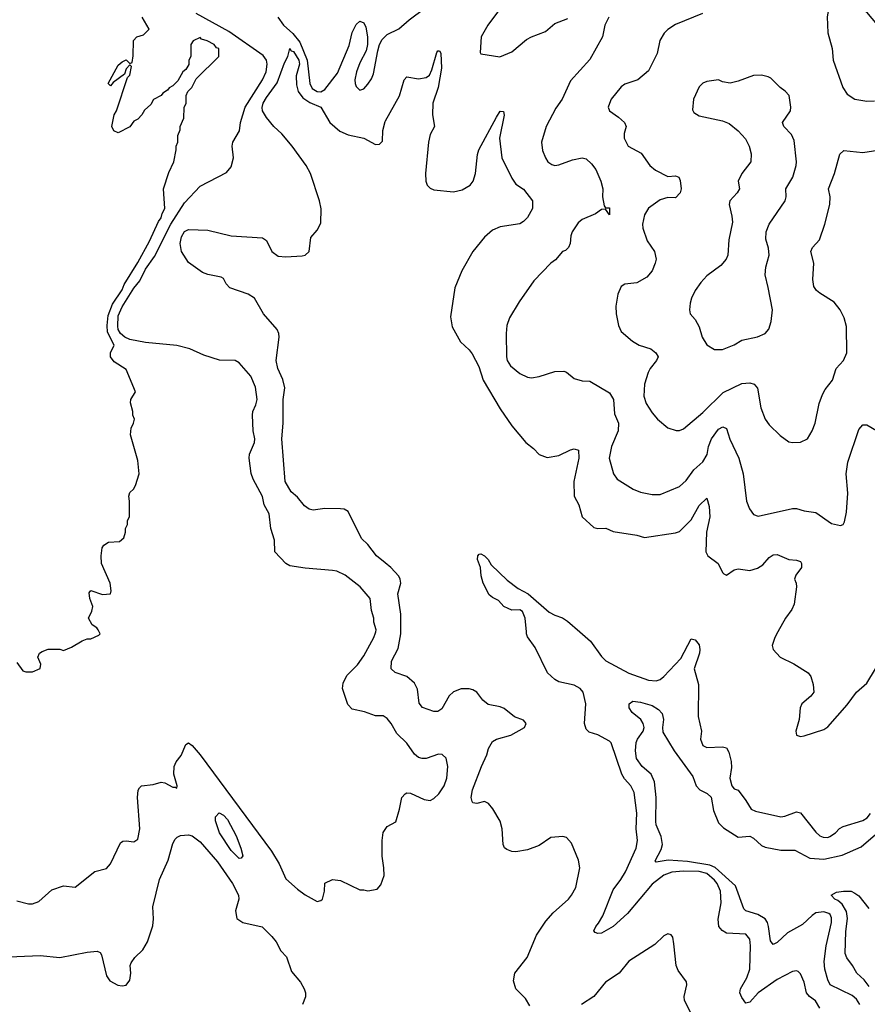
# Model space of a CAD drawing. Header units: inches. Extents: x 1552611 to 1694776, y 811966 to 917215.
# Tile 183 of 256: x 1638125 to 1642473, y 868090 to 873138. Entities that reach past the tile are written whole.
import ezdxf

# ---------------------------------------------------------------- set-up
doc = ezdxf.new("R2010")
doc.units = ezdxf.units.IN
doc.header["$MEASUREMENT"] = 0
for name, color, linetype in [('B6836', 7, 'Continuous'), ('B6837', 7, 'Continuous'), ('B6846', 7, 'Continuous'), ('B6847', 7, 'Continuous')]:
    doc.layers.add(name, color=color, linetype=linetype)

msp = doc.modelspace()

# ---------------------------------------------------------------- linework, layer by layer
at = {"layer": 'B6836', "color": 5}
for points, elevation in [([(1638110, 869842), (1638140.7, 869800.7), (1638155.3, 869795.3), (1638190, 869794.8), (1638228.9, 869811.1), (1638233.6, 869833.6), (1638218, 869870), (1638226, 869890), (1638240.2, 869899.8), (1638270.7, 869910.7), (1638330, 869911.3), (1638350, 869904.7), (1638390, 869922), (1638445.6, 869954.4), (1638470, 869964.7), (1638490, 869964.7), (1638530, 869982), (1638538, 869990), (1638533, 870000)], 960), ([(1640000, 869562.9), (1639990, 869569.5), (1639950, 869569.6), (1639893.2, 869590), (1639830, 869604), (1639807.3, 869627.3), (1639781.3, 869710), (1639783.3, 869736.7), (1639803.8, 869776.2), (1639857.2, 869830), (1639890, 869876), (1639942, 869970), (1639950, 869994), (1639951, 870000)], 940), ([(1638110, 868621), (1638170, 868604.7), (1638190, 868604.7), (1638223.1, 868616.9), (1638290, 868678), (1638350, 868698), (1638410, 868691.3), (1638510, 868770.8), (1638570, 868786.8), (1638590, 868811), (1638641.7, 868918.3), (1638653.1, 868926.9), (1638670, 868928.8), (1638710, 868922.6), (1638730, 868936.4), (1638740.4, 868990), (1638729.8, 869150.2), (1638732.1, 869187.9), (1638739.1, 869200.9), (1638750, 869210.3), (1638810, 869217.4), (1638850, 869228.9), (1638870, 869225.2), (1638910, 869203.1), (1638923.5, 869203.5), (1638930, 869198), (1638931.8, 869210), (1638914.6, 869270), (1638916.4, 869310), (1638927.3, 869332.7), (1638953.5, 869366.5), (1638977.2, 869422.8), (1638990, 869431.2), (1639010, 869416.8), (1639050, 869368.8), (1639416.1, 868876.1), (1639455.8, 868810), (1639490, 868734), (1639550, 868680.7), (1639590, 868650.8), (1639650, 868618), (1639670, 868622), (1639678, 868630), (1639688.9, 868671.1), (1639690, 868712), (1639729.1, 868730.9), (1639770, 868724.7), (1639870, 868678), (1639890, 868678), (1639910, 868671.3), (1639959, 868681), (1639978, 868702), (1639994, 868750), (1639993.2, 868790), (1639984, 868850), (1639984, 868930), (1639989.1, 868970.9), (1640000, 868987.1)], 940), ([(1638030, 868331.2), (1638230, 868341.3), (1638330, 868329.7), (1638470, 868357.9), (1638522.4, 868362.4), (1638536.7, 868356.7), (1638544.7, 868344.7), (1638570, 868236.3), (1638587.2, 868210), (1638628.5, 868188.5), (1638650, 868184.4), (1638670, 868187.7), (1638690, 868214.8), (1638694.4, 868250), (1638692.1, 868290), (1638696.3, 868303.7), (1638715.1, 868330), (1638757.2, 868370), (1638780.3, 868410), (1638807, 868493), (1638810.7, 868529.3), (1638807.8, 868590), (1638841.2, 868730), (1638885.8, 868830), (1638910, 868914.8), (1638922.5, 868937.5), (1638932.5, 868947.5), (1638950, 868954.9), (1638990, 868959), (1639010, 868953.8), (1639050, 868923.5), (1639139.9, 868819.9), (1639216.2, 868710), (1639247.8, 868650), (1639248.2, 868630), (1639231.2, 868570), (1639238.6, 868530), (1639269.3, 868509.3), (1639368.2, 868488.2), (1639418.5, 868438.5), (1639441, 868410), (1639464.5, 868364.5), (1639493.2, 868333.2), (1639518.8, 868258.8), (1639564.7, 868204.7), (1639584.9, 868170), (1639590.6, 868150), (1639590.5, 868129.5), (1639574.8, 868090)], 920)]:
    msp.add_lwpolyline(points, dxfattribs=dict(at, elevation=elevation))
at = {"layer": 'B6836', "color": 5, "elevation": 920}
msp.add_lwpolyline([(1639250, 868837.6), (1639210, 868878.5), (1639149.6, 868970), (1639128.7, 869031.3), (1639130, 869050.8), (1639147.8, 869072.2), (1639170, 869060.3), (1639190, 869037.7), (1639234.5, 868954.5), (1639259.2, 868890), (1639268.8, 868851.2), (1639260, 868840)], close=True, dxfattribs=at)
at = {"layer": 'B6837', "color": 5}
for points, elevation in [([(1639951, 870000), (1639952.7, 870010), (1639942, 870050), (1639942, 870070), (1639928.7, 870110), (1639922, 870170), (1639872, 870230), (1639795.1, 870290), (1639751.8, 870310), (1639730, 870315), (1639590, 870325.9), (1639510, 870337.7), (1639489.6, 870349.6), (1639434.2, 870410), (1639431.7, 870470), (1639412.5, 870530), (1639405.3, 870605.3), (1639379.5, 870650), (1639370, 870693.2), (1639322.4, 870782.4), (1639311.9, 870811.9), (1639301.6, 870890), (1639304.2, 870910), (1639329.6, 870970), (1639330.9, 870990), (1639323.1, 871030), (1639318.7, 871110), (1639320.9, 871130), (1639336.6, 871163.4), (1639342.4, 871190), (1639334.7, 871254.7), (1639309.9, 871309.9), (1639250, 871378.7), (1639230, 871391.1), (1639150, 871392.2), (1639070, 871417.5), (1638998.3, 871450), (1638930, 871467.2), (1638770, 871483.1), (1638690, 871499), (1638663.6, 871510), (1638641.6, 871530), (1638630.3, 871550), (1638627.3, 871567.3), (1638630, 871619.7), (1638650, 871665.9), (1638710, 871761.9), (1638740.6, 871799.4), (1638770, 871858.4), (1638815.8, 871924.2), (1638899.5, 872090), (1638970, 872199.2), (1639050, 872284.7), (1639185.4, 872354.6), (1639210, 872382.8), (1639221.7, 872430), (1639215.1, 872490), (1639217.7, 872510), (1639251.5, 872568.5), (1639257.6, 872610), (1639281.9, 872690), (1639371.1, 872828.9), (1639388.7, 872870), (1639394.1, 872910), (1639390.2, 872930), (1639373.6, 872953.6), (1639196.9, 873076.9), (1639029.2, 873170)], 940), ([(1638533, 870000), (1638528, 870010), (1638520.4, 870020.4), (1638496.4, 870036.4), (1638478, 870070), (1638494.6, 870105.4), (1638499, 870130), (1638484, 870170), (1638480.2, 870199.8), (1638490, 870211), (1638550, 870191.3), (1638590, 870194), (1638594, 870210), (1638589, 870250), (1638544, 870350), (1638542, 870390), (1638548, 870430), (1638556.4, 870443.6), (1638580.4, 870459.6), (1638636.4, 870463.6), (1638659, 870481), (1638668, 870510), (1638668, 870530), (1638678, 870550), (1638678, 870570), (1638688, 870590), (1638688.7, 870670), (1638684.7, 870695.3), (1638690, 870714), (1638708.4, 870731.6), (1638718, 870750), (1638738, 870810), (1638730, 870878), (1638693.6, 871010), (1638695.9, 871044.1), (1638709.2, 871070), (1638713.2, 871090), (1638705.2, 871110), (1638705.2, 871130), (1638692.9, 871172.9), (1638695.1, 871190), (1638719.3, 871230), (1638670, 871345.2), (1638610, 871383.6), (1638591, 871410), (1638589.8, 871430.2), (1638609.7, 871470), (1638575.9, 871535.9), (1638572.7, 871570), (1638578.1, 871621.9), (1638600.4, 871679.6), (1638650, 871753.8), (1638660.1, 871779.9), (1638730, 871892.6), (1638790, 872003.1), (1638836.5, 872103.5), (1638850, 872122), (1638855.6, 872144.4), (1638869, 872170), (1638862, 872270), (1638890, 872354), (1638915.3, 872410), (1638928, 872470), (1638928, 872490), (1638935.3, 872510), (1638936.4, 872543.6), (1638947.3, 872572.7), (1638948, 872590), (1638967.3, 872632.7), (1638968.4, 872688.4), (1638978, 872710), (1638978, 872750), (1638988, 872770), (1639008, 872790), (1639030, 872834), (1639146, 872950), (1639146, 872990), (1639133.6, 872993.6), (1639122, 873010), (1639086, 873030), (1639058, 873038), (1639050, 873046), (1639014, 873030), (1639002, 873010), (1639002, 872950), (1638992, 872930), (1638991.6, 872908.4), (1638976.9, 872883.1), (1638962, 872870), (1638936, 872824), (1638910, 872798), (1638891.6, 872788.4), (1638883.6, 872776.4), (1638859.6, 872760.4), (1638851.1, 872748.9), (1638811.6, 872728.4), (1638796.9, 872703.1), (1638765.4, 872674.6), (1638752, 872650), (1638730, 872628), (1638710, 872618), (1638690, 872588), (1638630, 872558), (1638607.3, 872567.3), (1638598, 872590), (1638609, 872650), (1638622, 872670), (1638678, 872842), (1638690, 872854), (1638698, 872898), (1638690, 872906), (1638670, 872886), (1638662, 872858), (1638603.6, 872816.4), (1638590, 872798), (1638578, 872810), (1638630, 872904.7), (1638650, 872922), (1638670, 872932), (1638690, 872914), (1638702, 872918), (1638707.3, 872952.7), (1638708.4, 873031.6), (1638726, 873050), (1638759, 873061), (1638788, 873090), (1638753.2, 873150)], 960), ([(1639448.2, 873150), (1639477.6, 873110), (1639526.7, 873066.7), (1639562.3, 873022.3), (1639599.5, 872930), (1639612.7, 872810), (1639625.9, 872785.9), (1639650, 872770.1), (1639670, 872768.5), (1639690, 872779.2), (1639755.9, 872864.1), (1639815.2, 873004.8), (1639830, 873072.1), (1639850, 873114), (1639870, 873130.2), (1639890, 873121.7), (1639900.1, 873100.1), (1639909.5, 873050), (1639909.5, 873010.5), (1639901.3, 872978.7), (1639870, 872916.2), (1639853.4, 872870), (1639844, 872830), (1639845.7, 872810), (1639850, 872796), (1639870, 872776), (1639890, 872782.8), (1639910, 872807.7), (1639930, 872835.3), (1639940.3, 872859.7), (1639961.6, 872978.4), (1639970.8, 873010), (1639984.4, 873035.6), (1640000, 873051.7)], 940), ([(1640000, 870353.2), (1639955.6, 870390), (1639910, 870447.6), (1639878.9, 870478.9), (1639810, 870617), (1639790, 870628), (1639771.1, 870631.1), (1639690, 870631.6), (1639630, 870623.5), (1639610, 870628.9), (1639586.5, 870646.5), (1639550, 870689.7), (1639517.6, 870717.6), (1639487.3, 870770), (1639469.2, 870990), (1639476.5, 871070), (1639476.7, 871190), (1639484.1, 871250), (1639473.8, 871293.8), (1639448.2, 871350), (1639440.7, 871390), (1639456.3, 871510), (1639454.3, 871530), (1639445.1, 871550), (1639374.7, 871630), (1639329.5, 871710), (1639297.2, 871730), (1639203.3, 871763.3), (1639184, 871784), (1639170.8, 871810.8), (1639158.5, 871818.5), (1639090, 871830.8), (1639061.9, 871841.9), (1638990, 871893), (1638954.2, 871950), (1638948.2, 871990), (1638955.1, 872024.9), (1638970, 872052.7), (1638990, 872062.4), (1639090, 872058.9), (1639210, 872029.2), (1639370, 872019.5), (1639390, 872006.7), (1639418.4, 871950), (1639450, 871925.4), (1639490, 871922.1), (1639573.5, 871926.5), (1639588.5, 871931.5), (1639609.5, 871950), (1639618, 872022), (1639650, 872059.3), (1639670, 872094.8), (1639671.1, 872168.9), (1639662.6, 872210), (1639615.8, 872350), (1639593.8, 872390), (1639521.8, 872490), (1639470, 872551.9), (1639427.7, 872590), (1639390, 872635.8), (1639370.8, 872670), (1639368.5, 872688.5), (1639374.2, 872710), (1639390, 872739.1), (1639445, 872815), (1639482.6, 872917.4), (1639500.2, 872950), (1639509.7, 872990), (1639518.2, 872978.2), (1639530, 872974.1), (1639556.1, 872930), (1639559.5, 872910), (1639543.6, 872850), (1639544.3, 872804.3), (1639554.1, 872770), (1639578, 872738), (1639613.4, 872713.4), (1639670.1, 872690.1), (1639716.1, 872610), (1639766.3, 872566.3), (1639810, 872547.6), (1639890.7, 872530.7), (1639950, 872498.7), (1639970, 872499.3), (1639985.1, 872514.9), (1639988.2, 872570), (1640000, 872615.8)], 920)]:
    msp.add_lwpolyline(points, dxfattribs=dict(at, elevation=elevation))
at = {"layer": 'B6846', "color": 5}
for points, elevation in [([(1640742.6, 868082.6), (1640719.6, 868119.5), (1640669.8, 868170), (1640657.2, 868210), (1640665.7, 868250), (1640728.2, 868330), (1640775.4, 868444.6), (1640823.2, 868516.8), (1640861.1, 868558.9), (1640940.9, 868630), (1640956.2, 868650), (1640978.3, 868690), (1640997.7, 868790), (1640990.9, 868830), (1640955.9, 868915.9), (1640930, 868945.6), (1640911.1, 868951.1), (1640850, 868946.2), (1640790, 868905.3), (1640730, 868882.5), (1640670, 868872.3), (1640650, 868874), (1640623.9, 868883.9), (1640612.7, 868892.7), (1640604.7, 868910), (1640599.7, 868990), (1640589.8, 869029.8), (1640552.1, 869092.1), (1640530, 869119.5), (1640510, 869129.6), (1640470, 869120.5), (1640450, 869123.6), (1640445.7, 869130), (1640440.3, 869150), (1640447.7, 869190), (1640493.1, 869310), (1640520.8, 869370), (1640530, 869402.4), (1640550, 869438), (1640570, 869448.9), (1640643.7, 869470), (1640714, 869510), (1640723, 869530), (1640710, 869547.3), (1640663.9, 869563.9), (1640610, 869606.6), (1640590, 869615.4), (1640528.1, 869628.1), (1640501.3, 869650), (1640469.6, 869690), (1640450, 869702.6), (1640430, 869708.4), (1640390, 869707.4), (1640350, 869692), (1640328, 869672), (1640290, 869605.6), (1640270, 869590.8), (1640250, 869591.8), (1640191.4, 869611.4), (1640174.5, 869634.5), (1640165.2, 869705.2), (1640150, 869736.9), (1640111, 869771), (1640051.5, 869791.5), (1640029.8, 869809.8), (1640032.2, 869850), (1640065.5, 869914.5), (1640079.5, 869990), (1640079.5, 870000)], 920), ([(1642229.9, 868069.9), (1642207.7, 868107.7), (1642177.2, 868130), (1642162, 868150), (1642150, 868204.5), (1642130, 868246), (1642117.7, 868257.7), (1642110, 868262), (1642090, 868258.4), (1642010, 868217.2), (1641914, 868150), (1641870, 868101.4), (1641850, 868096.4), (1641830, 868125.3), (1641818.8, 868150), (1641822.1, 868170), (1641854.7, 868225.3), (1641871.3, 868271.3), (1641873.8, 868390), (1641870, 868423.7), (1641849.2, 868449.2), (1641750, 868455.6), (1641728.1, 868468.1), (1641712.3, 868490), (1641707.5, 868527.5), (1641723.4, 868610), (1641720.7, 868670), (1641703.5, 868710), (1641690, 868727.5), (1641650, 868760.9), (1641610, 868771.4), (1641530, 868773.7), (1641470, 868767.5), (1641430, 868752), (1641370, 868706.8), (1641243.5, 868556.5), (1641170.1, 868490), (1641110, 868455.4), (1641090, 868453.3), (1641077.7, 868457.7), (1641070, 868466.6), (1641080.2, 868490), (1641094.4, 868505.6), (1641115.7, 868544.3), (1641170, 868677.8), (1641209.4, 868730), (1641232.6, 868770), (1641287, 868890), (1641293.9, 868930), (1641287.5, 868990), (1641290.4, 869070), (1641276.5, 869176.5), (1641259.4, 869210), (1641226.7, 869246.7), (1641213.2, 869270), (1641158.8, 869430), (1641150, 869439.3), (1641090, 869472.6), (1641046.3, 869486.3), (1641030, 869501.6), (1641023, 869530), (1641029.9, 869630), (1641015.2, 869690), (1640999.4, 869710), (1640970, 869725.9), (1640890, 869742.7), (1640870, 869754.9), (1640832, 869790), (1640770, 869919.7), (1640730, 869974), (1640724.9, 869990), (1640724, 870000)], 880), ([(1640998.4, 870000), (1641052.6, 869952.6), (1641110, 869872.8), (1641131.6, 869851.6), (1641250, 869787.1), (1641350, 869751.7), (1641390, 869749.2), (1641410, 869755.5), (1641430, 869770.7), (1641516.3, 869863.7), (1641570, 869963.8), (1641590, 869958.3), (1641610, 869932.4), (1641614.1, 869910), (1641612, 869890), (1641585.6, 869810), (1641607.4, 869730), (1641605.6, 869565.6), (1641622.8, 869490), (1641616.9, 869450), (1641630, 869416.4), (1641650, 869407.2), (1641730, 869410.3), (1641750, 869404.9), (1641763.5, 869383.5), (1641775.6, 869335.6), (1641776.3, 869303.7), (1641768.4, 869250), (1641778.4, 869210), (1641790, 869195.5), (1641810, 869188.5), (1641850, 869136), (1641877, 869090), (1641899.8, 869079.8), (1642030, 869051.8), (1642050, 869054.3), (1642110, 869077.4), (1642130, 869071.1), (1642210, 868972.1), (1642230, 868953.4), (1642246.9, 868946.9), (1642270, 868945.7), (1642281.6, 868950), (1642310, 868969.2), (1642330, 868990.9), (1642350, 869001.2), (1642450, 869032.9), (1642473.1, 869046.9), (1642490, 869069.1)], 880), ([(1642014.4, 870000), (1641998, 869970), (1641985.5, 869930), (1641990.6, 869910), (1642026, 869870), (1642096.4, 869836.4), (1642169.5, 869789.4), (1642183.2, 869770), (1642196.3, 869730), (1642199.2, 869690), (1642183.8, 869670), (1642137.7, 869630), (1642128, 869610), (1642124.4, 869550), (1642106.4, 869490), (1642110.5, 869470.5), (1642130, 869462.4), (1642150, 869467), (1642250, 869499.7), (1642270, 869512.7), (1642370, 869625.2), (1642418.6, 869690), (1642470, 869736), (1642515.8, 869810)], 920), ([(1642434.9, 868090), (1642417.5, 868117.5), (1642395.2, 868135.2), (1642282.8, 868190), (1642270, 868215.6), (1642254.5, 868270), (1642252.1, 868310), (1642262.4, 868390), (1642289.6, 868510), (1642290, 868533.5), (1642283.4, 868550), (1642275.9, 868555.9), (1642250, 868564.6), (1642210, 868559.2), (1642190, 868546.2), (1642140.8, 868499.2), (1642063.6, 868456.4), (1642010, 868407.6), (1641990, 868397.4), (1641976.5, 868416.5), (1641967, 868490), (1641961.7, 868510), (1641950, 868527.9), (1641911.3, 868551.3), (1641850, 868569.3), (1641839.5, 868579.5), (1641797.4, 868697.4), (1641692.5, 868792.5), (1641664.5, 868804.5), (1641550, 868822.9), (1641451.5, 868828.5), (1641390, 868819.5), (1641385.1, 868825.1), (1641416, 868884), (1641422.5, 868910), (1641415.2, 868950), (1641390, 869009.7), (1641387.6, 869027.6), (1641389.2, 869150), (1641381, 869230), (1641363.8, 869270), (1641318.8, 869310), (1641289.9, 869350), (1641283.4, 869390), (1641288.1, 869431.9), (1641294.7, 869450), (1641323.1, 869490), (1641328.3, 869510), (1641323.5, 869530), (1641311.2, 869550), (1641267, 869587), (1641251.8, 869610), (1641252.3, 869630), (1641270, 869643.8), (1641310, 869639.7), (1641370, 869621.8), (1641402, 869602), (1641420.4, 869580.4), (1641428.1, 869550), (1641422.6, 869510), (1641424.8, 869484.8), (1641482.3, 869390), (1641577.6, 869257.6), (1641595.9, 869210), (1641614, 869190), (1641651.1, 869171.1), (1641672, 869152), (1641683.6, 869083.6), (1641710, 869021.2), (1641735.1, 868995.1), (1641810, 868947.2), (1641870, 868951.5), (1641890, 868941.5), (1641930, 868904.5), (1641950, 868895.2), (1642030, 868879.8), (1642100.6, 868880.6), (1642178.8, 868838.8), (1642250, 868833.9), (1642344.6, 868855.4), (1642441.7, 868898.3), (1642539.2, 868980.8)], 860), ([(1640000, 868987.1), (1640010, 869002), (1640053.6, 869026.4), (1640073.2, 869090), (1640085.2, 869150), (1640102, 869170), (1640110, 869174.8), (1640130, 869172.7), (1640199.9, 869139.9), (1640230, 869135.3), (1640250, 869145.3), (1640274.7, 869170), (1640302, 869210), (1640316, 869250), (1640321.1, 869310), (1640312.7, 869352.7), (1640291.4, 869371.4), (1640273, 869373), (1640210, 869351.2), (1640190, 869349.7), (1640170, 869355.1), (1640150, 869372), (1640110, 869429.5), (1640059.4, 869479.4), (1640031.2, 869530), (1640010, 869556.2), (1640000, 869562.9)], 940), ([(1642482.5, 868182.5), (1642456.6, 868216.6), (1642418.9, 868250), (1642397.6, 868290), (1642368.1, 868328.1), (1642359.7, 868350), (1642363, 868463), (1642371, 868530), (1642366.7, 868566.7), (1642343.5, 868603.5), (1642322.5, 868622.5), (1642306, 868630), (1642288, 868650), (1642315.6, 868664.4), (1642350.6, 868670.6), (1642390, 868670.7), (1642410, 868660.7), (1642430, 868646.4), (1642481.2, 868581.2)], 840), ([(1641577.1, 868030), (1641536.2, 868110), (1641533.7, 868130), (1641547.6, 868190), (1641544.8, 868204.8), (1641503.3, 868263.3), (1641492.8, 868290), (1641481.2, 868401.2), (1641474.7, 868434.7), (1641467.3, 868447.3), (1641450, 868451.8), (1641430, 868441.6), (1641383, 868397), (1641250, 868310.8), (1641200.7, 868250), (1641130, 868203.1), (1641070.2, 868130), (1641007.2, 868090)], 920)]:
    msp.add_lwpolyline(points, dxfattribs=dict(at, elevation=elevation))
at = {"layer": 'B6847', "color": 5}
for points, elevation in [([(1642543.5, 873090), (1642470, 873177), (1642417.2, 873197.3), (1642370, 873222.4), (1642330, 873229.5), (1642310, 873226.6), (1642290, 873213.2), (1642273.4, 873190), (1642267.7, 873152.3), (1642270.4, 873070), (1642292.4, 872990), (1642297.4, 872930), (1642347.2, 872790), (1642370, 872756.4), (1642410, 872730.3), (1642470, 872719.6), (1642510, 872722.3)], 980), ([(1640000, 873051.7), (1640010, 873062), (1640070, 873090.4), (1640122.7, 873137.3), (1640203.3, 873196.7)], 940), ([(1640596.9, 873203.1), (1640525.8, 873110), (1640492, 873050), (1640486.8, 872970), (1640490, 872962), (1640587.5, 872947.5), (1640650, 872973.1), (1640724.4, 873035.6), (1640749.9, 873050.1), (1640822.1, 873077.9), (1640870, 873118.2), (1640936.2, 873143.8)], 940), ([(1641627.3, 873170), (1641490, 873114), (1641450, 873087), (1641431.7, 873068.3), (1641409.1, 873030.9), (1641395.9, 872964.1), (1641350, 872876), (1641296, 872830), (1641230, 872807), (1641210, 872794.5), (1641159.3, 872730), (1641150, 872708.7), (1641144.4, 872690), (1641150.4, 872670), (1641197.4, 872637.4), (1641227.2, 872610), (1641235.3, 872590), (1641225, 872555), (1641225.8, 872530), (1641247, 872490), (1641313.7, 872453.6), (1641357.4, 872390), (1641387.1, 872367.1), (1641450, 872334.6), (1641490, 872337.1), (1641506, 872330), (1641512.9, 872312.9), (1641517.6, 872270), (1641513.4, 872250), (1641490, 872224.5), (1641450, 872226.9), (1641410, 872213.6), (1641350, 872170.9), (1641330, 872137), (1641320.6, 872090), (1641321, 872070), (1641344.6, 872004.6), (1641381.8, 871950), (1641389.3, 871910), (1641385, 871890), (1641370.1, 871849.9), (1641342, 871818), (1641290, 871789.7), (1641230, 871782.4), (1641210, 871769.4), (1641193.1, 871730), (1641182.8, 871670), (1641184, 871630), (1641196.2, 871570), (1641210, 871539.5), (1641267.8, 871490), (1641302, 871470), (1641362.6, 871450), (1641388.9, 871430), (1641401.1, 871410), (1641392, 871390), (1641359.6, 871350), (1641349, 871330), (1641330.2, 871269.8), (1641327.5, 871207.5), (1641338.3, 871170), (1641370, 871122.4), (1641397.6, 871090), (1641450, 871044.9), (1641492.3, 871032.3), (1641510, 871032.2), (1641530, 871041.3), (1641630, 871124.7), (1641733, 871227), (1641830, 871272.1), (1641870, 871275.6), (1641892.4, 871270), (1641909.2, 871249.2), (1641927.6, 871147.6), (1641950, 871090.4), (1641970, 871061.6), (1642025.5, 871005.5), (1642070, 870974.4), (1642090, 870970.4), (1642130, 870972), (1642166.6, 870990), (1642189.7, 871030), (1642205.1, 871070), (1642226.6, 871170), (1642242.8, 871217.2), (1642257.2, 871242.8), (1642295.1, 871290), (1642313, 871350), (1642351.2, 871390), (1642368.3, 871430), (1642365.8, 871565.8), (1642355, 871610), (1642334, 871650), (1642303.1, 871690), (1642230, 871736), (1642212.8, 871750), (1642198.9, 871770), (1642193.6, 871806.4), (1642198.9, 871890), (1642183.5, 871950), (1642191.2, 871970), (1642227.8, 872010), (1642255.4, 872090), (1642280.7, 872190), (1642282, 872230), (1642274.2, 872270), (1642305.3, 872350), (1642332.2, 872447.7), (1642352.8, 872467.2), (1642450, 872457.4), (1642550, 872473.2)], 960), ([(1641147, 873150), (1641127.2, 873110), (1641115.3, 873050), (1641050, 872934.5), (1640950, 872825.2), (1640907.3, 872730), (1640875.7, 872684.3), (1640824.8, 872590), (1640801.1, 872510), (1640807.3, 872467.3), (1640822, 872430), (1640834.6, 872410), (1640855.1, 872395.1), (1640870, 872391.1), (1640890, 872393.2), (1640961.2, 872418.8), (1641010, 872429.4), (1641030, 872424.2), (1641058.8, 872398.8), (1641080.8, 872370), (1641105.3, 872310), (1641116.4, 872270), (1641114.8, 872230), (1641123.6, 872183.6), (1641130, 872174), (1641150, 872174), (1641150, 872138), (1641130, 872166), (1641110, 872164), (1641078, 872142), (1641010, 872113.5), (1640990, 872095.8), (1640958.3, 872050), (1640951.6, 872030), (1640948.2, 871990), (1640940.7, 871970), (1640924.7, 871955.3), (1640910, 871949.3), (1640873.4, 871906.6), (1640850.4, 871889.6), (1640761.6, 871798.4), (1640687.8, 871692.2), (1640637.5, 871610), (1640624.2, 871570), (1640620.7, 871530), (1640621.5, 871410), (1640625.5, 871390), (1640643, 871363), (1640690, 871324.4), (1640730, 871305.8), (1640750, 871302.2), (1640790, 871308.3), (1640870, 871334.4), (1640915.8, 871335.8), (1640930.3, 871330.3), (1640970, 871298.4), (1641010, 871286.7), (1641050, 871284), (1641150, 871225.5), (1641171.1, 871190), (1641176.5, 871116.5), (1641196, 871070), (1641194.2, 871030), (1641160.2, 870950), (1641149.2, 870890), (1641170.4, 870810), (1641190, 870783.1), (1641271.2, 870731.2), (1641310, 870715.6), (1641370, 870703.1), (1641410, 870703.1), (1641510, 870744), (1641543.6, 870776.4), (1641583.5, 870830), (1641630, 870871), (1641651.1, 870908.9), (1641658.3, 870950), (1641674, 870990), (1641710, 871038.8), (1641731.4, 871051.4), (1641750, 871042), (1641767.1, 870987.1), (1641813.4, 870890), (1641836.5, 870810), (1641853.5, 870670), (1641869.5, 870629.5), (1641890, 870602), (1641912.8, 870592.8), (1642090, 870632.9), (1642110, 870631.6), (1642150, 870620.2), (1642210, 870612), (1642290, 870555.5), (1642335.1, 870544.9), (1642349.3, 870550.7), (1642356.2, 870563.8), (1642366.3, 870613.7), (1642374, 870710), (1642364.4, 870810), (1642374, 870870), (1642430, 871037.3), (1642450, 871061.6), (1642470, 871061.1), (1642578, 870998)], 940), ([(1640000, 872615.8), (1640000.8, 872619.2), (1640072.7, 872747.3), (1640096.9, 872830), (1640110, 872844.4), (1640170, 872835.3), (1640210, 872841.3), (1640226.4, 872853.6), (1640239.5, 872880.5), (1640265.3, 872970), (1640270, 872978.4), (1640278, 872978), (1640285.5, 872965.5), (1640289.1, 872889.1), (1640271.6, 872790), (1640243.6, 872710), (1640242.3, 872650), (1640252.4, 872590), (1640231.1, 872548.9), (1640221.5, 872510), (1640206, 872350), (1640208.9, 872310), (1640215.5, 872290), (1640230, 872273.4), (1640250, 872266.4), (1640350, 872254.6), (1640394.1, 872265.9), (1640435.8, 872290), (1640450.8, 872310), (1640463.5, 872350), (1640472.6, 872447.4), (1640481, 872470), (1640570, 872638.7), (1640590, 872668.5), (1640607.3, 872667.3), (1640610, 872649), (1640587, 872530), (1640598.5, 872430), (1640650, 872325.5), (1640670, 872295.5), (1640710, 872268.4), (1640756.3, 872210), (1640756.3, 872170), (1640730, 872124.5), (1640710, 872103.6), (1640690, 872091.6), (1640590, 872075.3), (1640550, 872058.2), (1640510, 872022.2), (1640450.1, 871950), (1640392.2, 871850), (1640356.7, 871763.3), (1640334.1, 871614.1), (1640343.6, 871563.6), (1640385.6, 871485.6), (1640430, 871445.3), (1640445.2, 871425.2), (1640479.7, 871359.7), (1640502.3, 871290), (1640590, 871143.1), (1640650, 871055.5), (1640720.5, 870970), (1640759.9, 870939.9), (1640790, 870908.2), (1640830, 870893.7), (1640890, 870904.2), (1640950, 870933.4), (1640970, 870938.3), (1640991.4, 870931.4), (1640993.5, 870890), (1640968.1, 870770), (1640970, 870696), (1640993.8, 870650), (1641010.3, 870590), (1641070, 870535.3), (1641090, 870530.3), (1641131.6, 870531.5), (1641170, 870513.4), (1641290, 870494.9), (1641330, 870483.8), (1641490, 870507.6), (1641510, 870514.9), (1641570, 870573.7), (1641610, 870646.7), (1641650, 870685.5), (1641662.4, 870642.4), (1641665.3, 870590), (1641648.7, 870510), (1641645.3, 870410), (1641654.7, 870390), (1641708.2, 870350), (1641730, 870303.8), (1641737.5, 870297.5), (1641750, 870290.3), (1641790, 870317.4), (1641810, 870323.2), (1641870, 870314.6), (1641910, 870325.9), (1641937.1, 870342.9), (1641970, 870380.2), (1641990, 870394.7), (1642010, 870396.9), (1642070, 870370.2), (1642110, 870366.9), (1642130, 870360.3), (1642135.9, 870350), (1642135, 870330), (1642106, 870290), (1642100.2, 870270), (1642108.5, 870250), (1642110.2, 870230), (1642098.6, 870141.4), (1642085.8, 870114.2), (1642052.8, 870070), (1642014.4, 870000)], 920), ([(1640724, 870000), (1640718, 870070), (1640703.7, 870103.7), (1640690, 870112.5), (1640650, 870111.7), (1640630, 870118.6), (1640609.1, 870130), (1640580.5, 870160.5), (1640550, 870175.6), (1640534, 870190), (1640501.7, 870250), (1640492.7, 870287.3), (1640489.4, 870330), (1640473.6, 870370), (1640475.1, 870390), (1640481.7, 870398.3), (1640490, 870399.5), (1640510, 870390.2), (1640528.7, 870370), (1640543.5, 870343.5), (1640624.9, 870264.9), (1640682.1, 870222.1), (1640733.9, 870193.9), (1640840.4, 870100.4), (1640870, 870084.9), (1640910, 870072.1), (1640935.2, 870055.2), (1640998.4, 870000)], 880), ([(1640079.5, 870000), (1640079.5, 870090), (1640064.7, 870195.3), (1640079.7, 870250), (1640077.2, 870270), (1640070, 870284.5), (1640029.1, 870329.1), (1640000, 870353.2)], 920)]:
    msp.add_lwpolyline(points, dxfattribs=dict(at, elevation=elevation))
at = {"layer": 'B6847', "color": 5, "elevation": 980}
msp.add_lwpolyline([(1641930, 872853.6), (1641890, 872852), (1641810, 872822), (1641770, 872812.3), (1641730, 872819.3), (1641710, 872829.2), (1641650, 872820.9), (1641630, 872812.3), (1641610, 872794.5), (1641581.1, 872730), (1641575.9, 872675.9), (1641582.6, 872662.6), (1641610, 872645.3), (1641730, 872619.3), (1641765.2, 872605.2), (1641810, 872567.3), (1641847.8, 872527.7), (1641866.7, 872490), (1641878, 872450), (1641875.8, 872410), (1641830.3, 872349.7), (1641810.5, 872310), (1641818, 872270), (1641806.4, 872250), (1641768.2, 872210), (1641763.8, 872190), (1641778.7, 872130), (1641780.9, 872099.1), (1641762, 872010), (1641757.6, 871930), (1641748.4, 871910), (1641722.6, 871877.3), (1641650, 871824), (1641618.3, 871790), (1641590.3, 871750), (1641570.5, 871710), (1641565.2, 871685.2), (1641560.7, 871650), (1641564, 871630), (1641590, 871601), (1641610, 871562.8), (1641626.7, 871510), (1641650, 871470.4), (1641690, 871446.5), (1641730, 871447.7), (1641789.7, 871470.3), (1641830, 871495.8), (1641910, 871512.2), (1641949.2, 871530), (1641967.8, 871552.2), (1641980.7, 871590), (1641986, 871650), (1641965.3, 871765.3), (1641948.4, 871830), (1641953, 871870), (1641969.7, 871930), (1641966.5, 871966.5), (1641952.6, 872012.6), (1641953.7, 872050), (1641969.7, 872090), (1642051.6, 872210), (1642057.6, 872230), (1642055.1, 872270), (1642091.1, 872330), (1642107.8, 872390), (1642109.6, 872410), (1642098.8, 872518.8), (1642083.6, 872550), (1642045.6, 872590), (1642037.6, 872610), (1642078.9, 872670), (1642081.7, 872690), (1642071.5, 872750), (1642052.2, 872772.3), (1642025.6, 872790), (1641978, 872838), (1641965.4, 872845.4)], close=True, dxfattribs=at)

doc.saveas('drawing.dxf')
